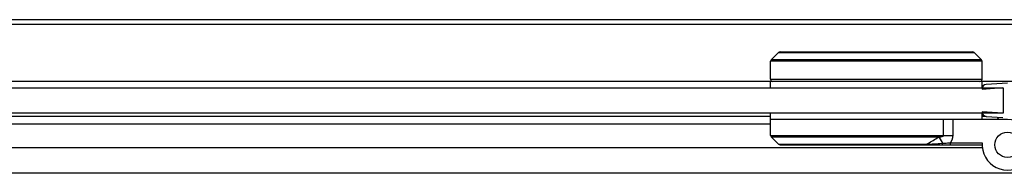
# Model space of a CAD drawing. Header units: millimetres. Extents: x 4838.792 to 4839.637, y 2217.05 to 2217.12.
# Tile 5 of 6: x 4839.025 to 4839.258, y 2217.068 to 2217.104. Entities that reach past the tile are written whole.
import ezdxf

# ---------------------------------------------------------------- set-up
doc = ezdxf.new("R2010")
doc.units = ezdxf.units.MM
doc.layers.add('SANINDUSA', color=3, linetype='Continuous')

msp = doc.modelspace()

# ---------------------------------------------------------------- linework, layer by layer
at = {"layer": 'SANINDUSA'}
for p, q in [((4839.2796, 2217.10436), (4838.8806, 2217.10436)), ((4839.27849, 2217.10325), (4838.8806, 2217.10325)), ((4839.20263, 2217.09488), (4839.20433, 2217.09659)), ((4839.25233, 2217.09488), (4839.20263, 2217.09488)), ((4839.20433, 2217.09659), (4839.25063, 2217.09659)), ((4839.20469, 2217.09674), (4839.25027, 2217.09674)), ((4839.25233, 2217.09488), (4839.25063, 2217.09659)), ((4839.25248, 2217.09453), (4839.20248, 2217.09453)), ((4839.20248, 2217.09024), (4839.20248, 2217.09453)), ((4839.25248, 2217.09024), (4839.25248, 2217.09453)), ((4839.20248, 2217.09024), (4839.25248, 2217.09024)), ((4839.20248, 2217.08973), (4838.8806, 2217.08973)), ((4838.881, 2217.08824), (4839.25748, 2217.08824)), ((4839.25248, 2217.08974), (4839.20248, 2217.08974)), ((4839.20248, 2217.08824), (4839.20248, 2217.08974)), ((4839.25247, 2217.08794), (4839.25727, 2217.08827)), ((4839.25248, 2217.08824), (4839.25248, 2217.08974)), ((4839.26448, 2217.08973), (4839.25248, 2217.08973)), ((4839.25848, 2217.08936), (4839.25341, 2217.089)), ((4839.25748, 2217.08824), (4839.25748, 2217.08224)), ((4839.20248, 2217.08142), (4838.8806, 2217.08142)), ((4839.25748, 2217.08224), (4838.88085, 2217.08224)), ((4839.20248, 2217.08074), (4839.20248, 2217.08224)), ((4839.25848, 2217.08074), (4839.20248, 2217.08074)), ((4839.24337, 2217.08074), (4839.20248, 2217.08074)), ((4839.20248, 2217.07694), (4839.20248, 2217.08074)), ((4839.24337, 2217.07694), (4839.24337, 2217.08074)), ((4839.2456, 2217.07694), (4839.2456, 2217.08074)), ((4839.25727, 2217.0822), (4839.25247, 2217.08254)), ((4839.25248, 2217.08074), (4839.25248, 2217.08224)), ((4839.25341, 2217.08142), (4839.25248, 2217.08142)), ((4839.25341, 2217.08147), (4839.25741, 2217.08119)), ((4839.25643, 2217.08118), (4839.25598, 2217.08074)), ((4839.20248, 2217.07961), (4838.8806, 2217.07961)), ((4839.20248, 2217.0796), (4838.8806, 2217.0796)), ((4839.20248, 2217.07694), (4839.2456, 2217.07694)), ((4839.20263, 2217.07659), (4839.24222, 2217.07659)), ((4839.20433, 2217.07488), (4839.20263, 2217.07659)), ((4839.24222, 2217.07659), (4839.24311, 2217.0751)), ((4839.25253, 2217.07399), (4838.87998, 2217.07399)), ((4839.20433, 2217.07488), (4839.23934, 2217.07488)), ((4839.20469, 2217.07474), (4839.25248, 2217.07474)), ((4839.23934, 2217.07488), (4839.24065, 2217.07496)), ((4839.24065, 2217.07496), (4839.24208, 2217.07504)), ((4839.24208, 2217.07504), (4839.24252, 2217.07506)), ((4839.24252, 2217.07506), (4839.24311, 2217.0751)), ((4839.24398, 2217.07516), (4839.24428, 2217.07519)), ((4839.24428, 2217.07519), (4839.24443, 2217.0752)), ((4839.24499, 2217.07524), (4839.2525, 2217.07524)), ((4839.24499, 2217.07474), (4839.24499, 2217.07524)), ((4839.55248, 2217.06799), (4838.87998, 2217.06799))]:
    msp.add_line(p, q, dxfattribs=at)
for points in [[(4839.23934, 2217.07488), (4839.23965, 2217.07505), (4839.23996, 2217.07523), (4839.24027, 2217.07541), (4839.24058, 2217.07559), (4839.2409, 2217.07578), (4839.24123, 2217.07597), (4839.24156, 2217.07617), (4839.24189, 2217.07638), (4839.24222, 2217.07659)], [(4839.24222, 2217.07659), (4839.2423, 2217.0766), (4839.24238, 2217.07661), (4839.24245, 2217.07662), (4839.24252, 2217.07663), (4839.24258, 2217.07664), (4839.24264, 2217.07665), (4839.2427, 2217.07666), (4839.24275, 2217.07667), (4839.2428, 2217.07668), (4839.24285, 2217.07669), (4839.24289, 2217.0767), (4839.24293, 2217.07671), (4839.24297, 2217.07672), (4839.24301, 2217.07673), (4839.24304, 2217.07674), (4839.24307, 2217.07675), (4839.2431, 2217.07675), (4839.24313, 2217.07676), (4839.24316, 2217.07677), (4839.24318, 2217.07678), (4839.2432, 2217.07679), (4839.24322, 2217.0768), (4839.24324, 2217.07681), (4839.24326, 2217.07682), (4839.24328, 2217.07683), (4839.24329, 2217.07684), (4839.2433, 2217.07685), (4839.24331, 2217.07685), (4839.24332, 2217.07686), (4839.24333, 2217.07687), (4839.24334, 2217.07688), (4839.24335, 2217.07689), (4839.24335, 2217.07689), (4839.24336, 2217.0769), (4839.24336, 2217.07691), (4839.24337, 2217.07692), (4839.24337, 2217.07693), (4839.24337, 2217.07693), (4839.24337, 2217.07694)], [(4839.24499, 2217.07524), (4839.24504, 2217.07531), (4839.24509, 2217.07537), (4839.24514, 2217.07544), (4839.24518, 2217.07551), (4839.24522, 2217.07558), (4839.24526, 2217.07565), (4839.24529, 2217.07571), (4839.24533, 2217.07578), (4839.24536, 2217.07585), (4839.24538, 2217.07591), (4839.24541, 2217.07598), (4839.24544, 2217.07604), (4839.24546, 2217.07611), (4839.24548, 2217.07617), (4839.2455, 2217.07623), (4839.24551, 2217.07629), (4839.24553, 2217.07635), (4839.24554, 2217.07641), (4839.24555, 2217.07647), (4839.24556, 2217.07652), (4839.24557, 2217.07658), (4839.24558, 2217.07664), (4839.24559, 2217.0767), (4839.24559, 2217.07676), (4839.24559, 2217.07682), (4839.2456, 2217.07688), (4839.2456, 2217.07694)], [(4839.23916, 2217.07474), (4839.23918, 2217.07474), (4839.23921, 2217.07474), (4839.23923, 2217.07475), (4839.23925, 2217.07477), (4839.23927, 2217.07478), (4839.23929, 2217.0748), (4839.23931, 2217.07483), (4839.23933, 2217.07485), (4839.23934, 2217.07488)], [(4839.24303, 2217.07474), (4839.24304, 2217.07474), (4839.24305, 2217.07476), (4839.24306, 2217.07478), (4839.24307, 2217.07482), (4839.24308, 2217.07486), (4839.24309, 2217.07491), (4839.2431, 2217.07497), (4839.24311, 2217.07503), (4839.24311, 2217.0751)], [(4839.24311, 2217.0751), (4839.2433, 2217.07511), (4839.24348, 2217.07512), (4839.24365, 2217.07514), (4839.24398, 2217.07516)], [(4839.24443, 2217.0752), (4839.24471, 2217.07522), (4839.24485, 2217.07523), (4839.24499, 2217.07524)]]:
    msp.add_lwpolyline(points, dxfattribs=at)
msp.add_circle((4839.25848, 2217.07474), 0.003, dxfattribs=at)
for centre, radius, start, end in [((4839.20298, 2217.09453), 0.0005, 135, 180), ((4839.20469, 2217.09624), 0.0005, 90, 135), ((4839.25027, 2217.09624), 0.0005, 45, 90), ((4839.25198, 2217.09453), 0.0005, 0, 45), ((4839.20298, 2217.09024), 0.0005, 180, 270), ((4839.25198, 2217.09024), 0.0005, 270, 0), ((4839.25348, 2217.08801), 0.001, 94.0042, 184.0041), ((4839.25348, 2217.08247), 0.001, 175.9959, 265.9958), ((4839.25848, 2217.07474), 0.006, 175.2198, 90), ((4839.20298, 2217.07694), 0.0005, 180, 225), ((4839.20469, 2217.07524), 0.0005, 225, 270)]:
    msp.add_arc(centre, radius, start, end, dxfattribs=at)

doc.saveas('drawing.dxf')
